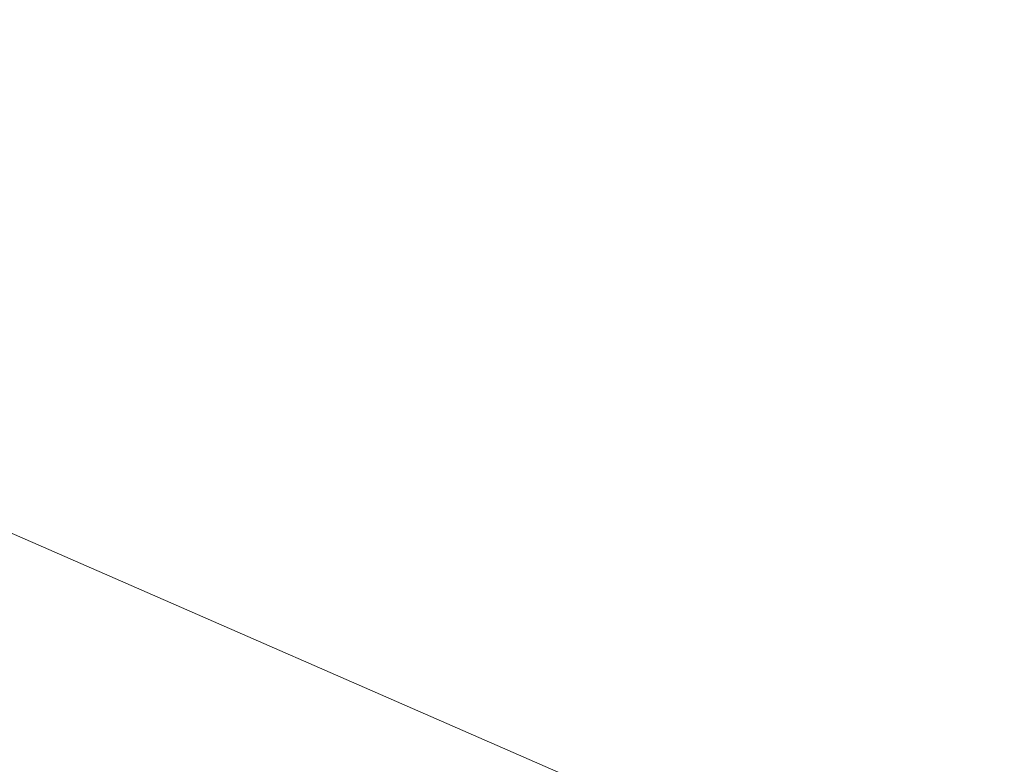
# Model space of a CAD drawing. Header units: metres. Extents: x -5203299 to 2078834, y 245743 to 5816291.
# Tile 112 of 256: x 366321.1433 to 366321.2532, y 5814087.1157 to 5814087.1987. Entities that reach past the tile are written whole.
import ezdxf

# ---------------------------------------------------------------- set-up
doc = ezdxf.new("R2010")
doc.units = ezdxf.units.M
doc.header["$LTSCALE"] = 0.5
doc.layers.add('30 -39 Baustelle- Fläche', color=7, linetype='Continuous', lineweight=15)
doc.layers.add('Keine', color=7, linetype='Continuous', lineweight=9)

# ---------------------------------------------------------------- blocks, each defined once
blk = doc.blocks.new('Gruppe-12227')
at = {"layer": 'Keine', "color": 7, "flags": 128}
blk.add_lwpolyline([(-272.10239, -119.22004), (-271.95245, -119.28542, 0.414214), (-271.91591, -119.27107), (-271.72563, -118.83473, 0.414214), (-271.77852, -118.70005), (-271.86012, -118.66447), (-271.79242, -118.50922), (-268.03421, -120.14808), (-267.84271, -119.70896)], format="xyb", dxfattribs=at)
blk = doc.blocks.new('Gruppe-12238')
at = {"layer": 'Keine', "color": 7}
blk.add_blockref('Gruppe-12227', (0, 0), dxfattribs=at)
blk = doc.blocks.new('Gruppe-12239')
at = {"layer": 'Keine', "color": 7}
blk.add_blockref('Gruppe-12238', (0, 0), dxfattribs=at)
blk = doc.blocks.new('Gruppe-12241')
at = {"layer": 'Keine', "color": 7}
blk.add_blockref('Gruppe-12239', (0, 0), dxfattribs=at)
blk = doc.blocks.new('Gruppe-12242')
at = {"layer": 'Keine', "color": 7}
blk.add_blockref('Gruppe-12241', (0, 0), dxfattribs=at)
blk = doc.blocks.new('_BE Phase 5 (3D)')
at = {"layer": '30 -39 Baustelle- Fläche', "color": 7}
blk.add_blockref('Gruppe-12242', (0, 0), dxfattribs=at)

msp = doc.modelspace()

# ---------------------------------------------------------------- block references
at = {"layer": 'Keine', "color": 1}
msp.add_blockref('_BE Phase 5 (3D)', (366592.80349, 5814205.70793), dxfattribs=at)

doc.saveas('drawing.dxf')
